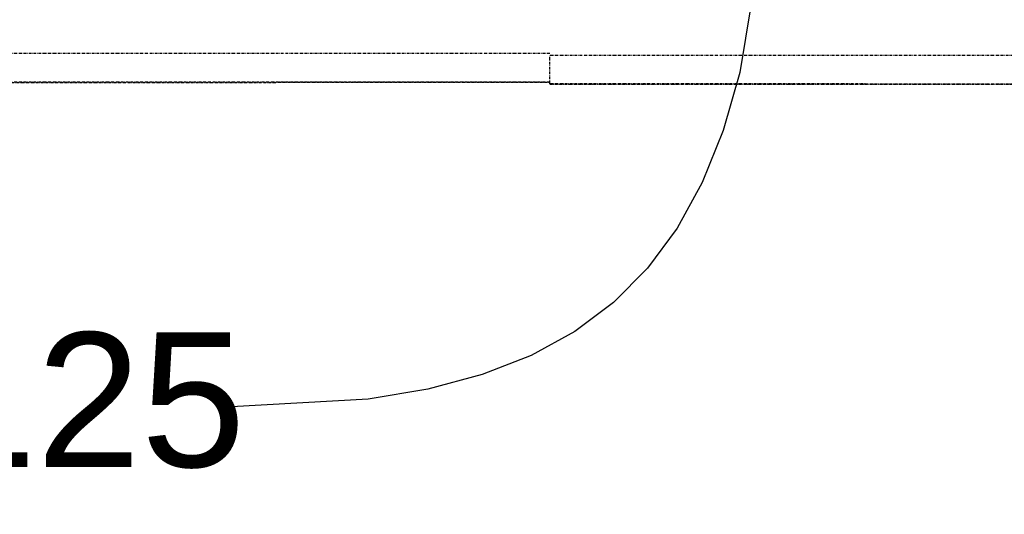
# Model space of a CAD drawing. Header units: millimetres. Extents: x -28761 to 4793, y -4271 to 20239.
# Tile 71 of 256: x -10552 to -9638, y -273 to 187. Entities that reach past the tile are written whole.
import ezdxf

# ---------------------------------------------------------------- set-up
doc = ezdxf.new("R2010")
doc.units = ezdxf.units.MM
doc.header["$MEASUREMENT"] = 0
doc.linetypes.add('Čerchovaná M', pattern=[4.5, 2.5, -0.85, 0.3, -0.85])
for name, color, linetype in [('5._POHLED ZÁPADNÍ_1_Anotace - SP', 7, 'Continuous'), ('5._POHLED ZÁPADNÍ_1_Nové_Anotace - SP', 7, 'Continuous'), ('5._POHLED ZÁPADNÍ_1_Nové_Konstrukce - nosné', 7, 'Continuous')]:
    doc.layers.add(name, color=color, linetype=linetype)
doc.styles.add('GENEROVANÝ_STYL_1', font='txt')

msp = doc.modelspace()

# ---------------------------------------------------------------- linework, layer by layer
at = {"layer": '5._POHLED ZÁPADNÍ_1_Nové_Anotace - SP', "color": 1, "linetype": 'Continuous', "lineweight": 25, "flags": 128}
msp.add_lwpolyline([(-9854.9, 415.54), (-9862.85, 263.68), (-9883.65, 137.58), (-9899.3, 83.66), (-9918.67, 35.55), (-9941.96, -6.97), (-9969.32, -44.11), (-10000.93, -76.09), (-10036.96, -103.11), (-10077.6, -125.4), (-10123.01, -143.15), (-10173.36, -156.59), (-10228.83, -165.93), (-10355.83, -173.14)], dxfattribs=at)
at = {"layer": '5._POHLED ZÁPADNÍ_1_Nové_Konstrukce - nosné', "color": 1, "linetype": 'Čerchovaná M', "lineweight": 25}
for p, q in [((-10060.03, 128.79), (-16004.97, 127.04)), ((-10060.03, 128.7), (-16004.97, 126.95)), ((-161.68, 125.55), (-10060.06, 127.04)), ((-161.68, 125.46), (-10060.06, 126.95))]:
    msp.add_line(p, q, dxfattribs=at)
at = {"layer": '5._POHLED ZÁPADNÍ_1_Nové_Konstrukce - nosné', "color": 1, "linetype": 'Čerchovaná M', "lineweight": 25, "flags": 128}
for points in [[(-10060.04, 155.35), (-16004.97, 153.6)], [(-10060.06, 127.04), (-10060.05, 153.6)], [(-161.67, 152.11), (-10060.05, 153.6)], [(-16004.97, 126.87), (-10060.03, 128.62)], [(-10060.06, 126.87), (-161.68, 125.37)]]:
    msp.add_lwpolyline(points, dxfattribs=at)

# ---------------------------------------------------------------- texts
at = {"layer": '5._POHLED ZÁPADNÍ_1_Anotace - SP', "color": 1, "linetype": 'Continuous', "lineweight": 25, "insert": (-10990.69, -178.12), "char_height": 125, "attachment_point": 5, "style": 'GENEROVANÝ_STYL_1'}
msp.add_mtext('\\A1;{\\pqc;\\fArial|b0|i0|c238|p38;P+0,\\fArial|b0|i0|c238|p38;250\\fArial|b0|i0|c238|p38; DN 125}', dxfattribs=at)

doc.saveas('drawing.dxf')
